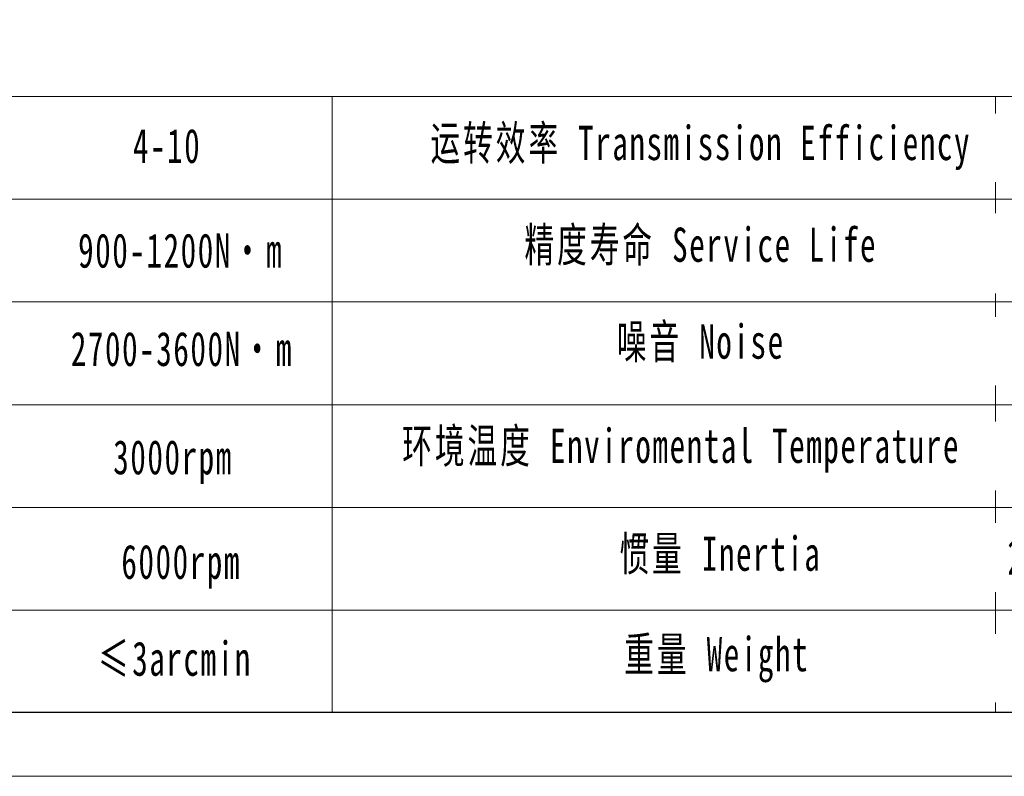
# Model space of a CAD drawing. Header units: millimetres. Extents: x 2034 to 3087, y 241 to 985.
# Tile 3 of 7: x 2345 to 2538, y 241 to 389. Entities that reach past the tile are written whole.
import ezdxf

# ---------------------------------------------------------------- set-up
doc = ezdxf.new("R2010")
doc.units = ezdxf.units.MM
doc.layers.add('SLD-0', color=7, linetype='Continuous', lineweight=18)
doc.layers.add('图框_外框线', color=7, linetype='Continuous', lineweight=18)
doc.styles.add('标准', font='txt', dxfattribs={"width": 0.667})

msp = doc.modelspace()

# ---------------------------------------------------------------- linework, layer by layer
at = {"layer": 'SLD-0'}
for p, q in [((2406.27, 373.7), (2406.27, 253.36)), ((2536.03, 373.7), (2536.03, 253.35))]:
    msp.add_line(p, q, dxfattribs=at)
at = {"layer": '图框_外框线'}
for p, q in [((2127.2, 373.7), (3074.71, 373.7)), ((2218, 353.62), (2750.52, 353.62)), ((2127.2, 333.54), (3074.71, 333.54)), ((2218, 313.45), (3074.71, 313.45)), ((2218, 293.37), (3074.71, 293.37)), ((2218, 273.29), (3074.71, 273.29))]:
    msp.add_line(p, q, dxfattribs=at)
at = {"layer": '图框_外框线', "color": 3}
msp.add_lwpolyline([(2034.17, 240.81), (3087.24, 240.81), (3087.24, 985.48), (2034.17, 985.48)], close=True, dxfattribs=at)
at = {"layer": '图框_外框线', "color": 3, "lineweight": 25}
msp.add_lwpolyline([(2096.86, 253.35), (3074.71, 253.35), (3074.71, 972.94), (2096.86, 972.94)], close=True, dxfattribs=at)

# ---------------------------------------------------------------- texts
at = {"layer": 'SLD-0', "color": 1, "char_height": 6.6936, "attachment_point": 2, "style": '标准'}
for s, insert, width in [('\\T1.1;运转效率 Transmission Efficiency', (2478.37, 367.97), 113.7475), ('\\pxqc;{\\T1.1;4-10}', (2374.01, 367.4), 28.4597), ('\\T1.1;精度寿命 Service Life', (2478.37, 348.08), 89.2837), ('{\\T1.1;900-1200N·m}', (2376.66, 346.94), 55.4403), ('\\T1.1;噪音 Noise', (2478.37, 329.14), 59.0637), ('{\\T1.1;2700-3600N·m}', (2376.9, 327.71), 66.5706), ('{\\T1.1;环境温度 Enviromental Temperature}', (2474.53, 308.77), 272.8761), ('\\T1.1;3000rpm', (2375.17, 306.54), 46.1214), ('\\T1.1;6000rpm', (2376.76, 286.1), 146.3603), ('\\T1.1;重量 Weight', (2481.49, 268.03), 52.0479), ('{\\T1.1;≤3arcmin }', (2375.54, 267.16), 51.4902)]:
    msp.add_mtext(s, dxfattribs=dict(at, insert=insert, width=width))

# ---------------------------------------------------------------- next in the draw order: texts
at = {"layer": 'SLD-0', "color": 1, "char_height": 6.6936, "width": 272.8761, "attachment_point": 2, "style": '标准', "bg_fill": 2}
for s, insert in [('{\\f宋体|b0|i0|c134|p2;\\W0.65;扭转刚性 \\fArial|b0|i0|c0|p34;Torsional Rigidity}', (2638.91, 367)), ('\\A1;最大弯曲力矩M{\\H0.7x;\\S^ 2KB;}{\\H0.7x;\\S3^ ;}', (2636.81, 347.51)), ('{\\f宋体|b0|i0|c134|p2;容许轴向力Max Axial Force}', (2637.74, 327.28)), ('{\\fSimSun|b0|i0|c134|p2;\\T1.1;设计 \\fArial|b0|i0|c0|p34;Design\\fSimSun|b0|i0|c134|p2;：}', (2629.98, 306.77)), ('{\\T1.1;22.51-23.67kg.cm²}', (2566.43, 286.95)), ('{\\T1.1;日期 Date：}', (2626.95, 265.29))]:
    msp.add_mtext(s, dxfattribs=dict(at, insert=insert))

# ---------------------------------------------------------------- next in the draw order: texts
at = {"layer": 'SLD-0', "color": 1, "insert": (2482.21, 287.68), "char_height": 6.6936, "width": 60.4714, "attachment_point": 2, "style": '标准'}
msp.add_mtext('\\T1.1;惯量 Inertia', dxfattribs=at)

# ---------------------------------------------------------------- next in the draw order: texts
at = {"layer": 'SLD-0', "color": 1, "insert": (2633.08, 286.91), "char_height": 6.6936, "width": 272.8761, "attachment_point": 2, "style": '标准', "bg_fill": 2}
msp.add_mtext('{\\fSimSun|b0|i0|c134|p2;\\T1.1;复核 \\fArial|b0|i0|c0|p34;Recheck\\fSimSun|b0|i0|c134|p2;：}', dxfattribs=at)

doc.saveas('drawing.dxf')
